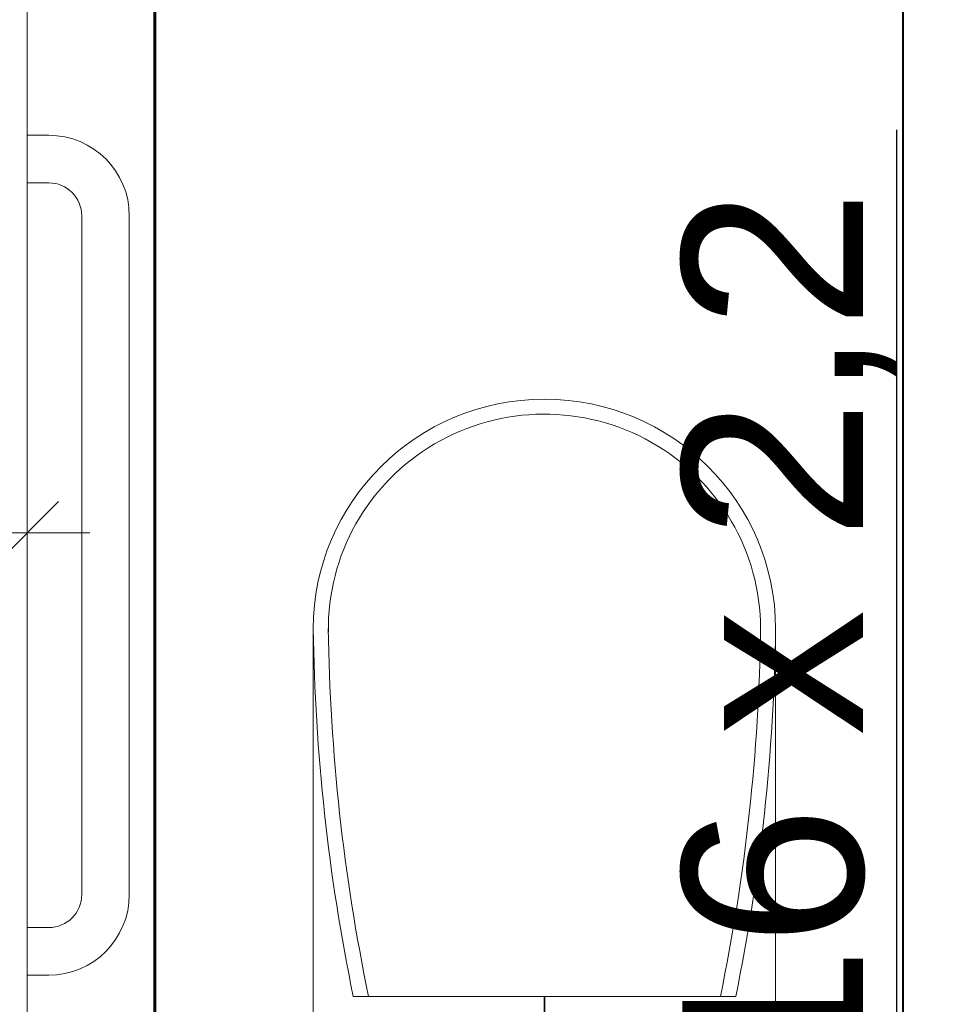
# Model space of a CAD drawing. Header units: millimetres. Extents: x 204754 to 499005, y -178579 to -103222.
# Tile 69 of 178: x 266168 to 266867, y -134413 to -133667. Entities that reach past the tile are written whole.
import ezdxf
from ezdxf.lldxf.tags import DXFTag

# ---------------------------------------------------------------- set-up
doc = ezdxf.new("R2010")
doc.units = ezdxf.units.MM
doc.header["$MEASUREMENT"] = 0
doc.layers.get('0').update_dxf_attribs({"color": 252, "lineweight": 5})
for name, color, linetype, lineweight in [('IS_Ciepła_woda', 1, 'DASHDOT', 40), ('IS_KS', 34, 'Continuous', 60), ('IS_KS podtynkowa', 30, 'Continuous', 35), ('Nowe_! NAZWY POM_Nr_pióra__19', 252, 'Continuous', 5), ('Nowe_320-W Umeblowanie_Nr_pióra__2', 252, 'Continuous', 5), ('Nowe_Nowe_220(1)-A Ściany zewnętrzne_Nr_pióra__57', 252, 'Continuous', 5), ('P-SANR-FIXT_Nr_pióra__47', 252, 'Continuous', 5)]:
    doc.layers.add(name, color=color, linetype=linetype, lineweight=lineweight)
doc.layers.add('IS_Opisy_działek_Wodociag', color=7, linetype='SOLID', true_color=0x000000)
tags = doc.linetypes.add('DASHDOT', pattern=[20, 10, -5, 0, -5]).pattern_tags.tags
tags[10:11] = [DXFTag(74, 4), DXFTag(75, 0), DXFTag(340, '0'), DXFTag(46, 0.0), DXFTag(50, 0.0), DXFTag(44, 0.0), DXFTag(45, 0.0)]
tags[8:9] = [DXFTag(74, 4), DXFTag(75, 0), DXFTag(340, '0'), DXFTag(46, 0.0), DXFTag(50, 0.0), DXFTag(44, 0.0), DXFTag(45, 0.0)]
tags[6:7] = [DXFTag(74, 4), DXFTag(75, 0), DXFTag(340, '0'), DXFTag(46, 0.0), DXFTag(50, 0.0), DXFTag(44, 0.0), DXFTag(45, 0.0)]
tags[4:5] = [DXFTag(74, 4), DXFTag(75, 0), DXFTag(340, '0'), DXFTag(46, 0.0), DXFTag(50, 0.0), DXFTag(44, 0.0), DXFTag(45, 0.0)]
tags = doc.linetypes.add('SOLID', pattern=[10, 10, 0]).pattern_tags.tags
tags[6:7] = [DXFTag(74, 4), DXFTag(75, 0), DXFTag(340, '0'), DXFTag(46, 0.0), DXFTag(50, 0.0), DXFTag(44, 0.0), DXFTag(45, 0.0)]
tags[4:5] = [DXFTag(74, 4), DXFTag(75, 0), DXFTag(340, '0'), DXFTag(46, 0.0), DXFTag(50, 0.0), DXFTag(44, 0.0), DXFTag(45, 0.0)]

# ---------------------------------------------------------------- blocks, each defined once
blk = doc.blocks.new('podkład 20251118')
at = {"color": 252, "linetype": 'Continuous', "lineweight": 5}
for p, q in [((266149.98, -134079.45), (266197.48, -134031.95)), ((266197.48, -134031.95), (266149.98, -134079.45)), ((266173.73, -134055.7), (266126.23, -134055.7)), ((266173.73, -134055.7), (266221.23, -134055.7))]:
    blk.add_line(p, q, dxfattribs=at)
at = {"layer": 'Nowe_! NAZWY POM_Nr_pióra__19', "color": 252, "linetype": 'Continuous', "lineweight": 5}
blk.add_line((266173.73, -130964.52), (266173.73, -134424.52), dxfattribs=at)
at = {"layer": 'Nowe_320-W Umeblowanie_Nr_pióra__2', "color": 252, "linetype": 'Continuous', "lineweight": 5}
for p, q in [((266390.31, -134128.4), (266390.31, -134484.52)), ((266740.31, -134128.4), (266740.31, -134484.52)), ((266710.11, -134406.77), (266420.51, -134406.77))]:
    blk.add_line(p, q, dxfattribs=at)
at = {"layer": 'Nowe_320-W Umeblowanie_Nr_pióra__2', "color": 252, "linetype": 'Continuous', "lineweight": 5, "extrusion": (0, 0, -1)}
for centre, major_axis, start_param, end_param in [((266565.31, -134128.4), (175, 0), 3.141593, 6.283185), ((266565.31, -134128.4), (-163.61, 0), -0.015166, 3.141593), ((267891.5, -134108.41), (-1501.32, 0), -0.201367, -0.013398), ((267891.5, -134108.41), (-1489.95, 0), -0.202926, -0.013398), ((265239.13, -134108.41), (1489.95, 0), 0.013398, 0.202926), ((265239.13, -134108.41), (-1501.32, 0), 3.15499, 3.34296)]:
    blk.add_ellipse(centre, major_axis=major_axis, ratio=0.99359, start_param=start_param, end_param=end_param, dxfattribs=at)
at = {"layer": 'Nowe_Nowe_220(1)-A Ściany zewnętrzne_Nr_pióra__57', "color": 252, "linetype": 'Continuous', "lineweight": 5}
blk.add_line((266173.73, -138719.52), (266173.73, -130729.52), dxfattribs=at)
at = {"layer": 'P-SANR-FIXT_Nr_pióra__47', "color": 252, "linetype": 'Continuous', "lineweight": 5}
for p, q in [((266173.73, -133754.67), (266190.02, -133754.67)), ((266173.73, -133754.67), (266190.02, -133754.67)), ((266173.73, -133754.67), (266190.02, -133754.67)), ((266173.73, -133754.67), (266190.02, -133754.67)), ((266190.02, -133790.67), (266173.73, -133790.67)), ((266173.73, -133790.67), (266190.02, -133790.67)), ((266190.02, -133790.67), (266173.73, -133790.67)), ((266173.73, -133790.67), (266190.02, -133790.67)), ((266215.02, -134329.67), (266215.02, -133815.67)), ((266215.02, -134329.67), (266215.02, -133815.67)), ((266215.02, -134329.67), (266215.02, -133815.67)), ((266215.02, -134329.67), (266215.02, -133815.67)), ((266251.02, -133815.67), (266251.02, -134329.67)), ((266251.02, -134329.67), (266251.02, -133815.67)), ((266251.02, -133815.67), (266251.02, -134329.67)), ((266251.02, -134329.67), (266251.02, -133815.67)), ((266173.73, -134354.67), (266190.02, -134354.67)), ((266173.73, -134354.67), (266190.02, -134354.67)), ((266173.73, -134354.67), (266190.02, -134354.67)), ((266173.73, -134354.67), (266190.02, -134354.67)), ((266190.02, -134390.67), (266173.73, -134390.67)), ((266173.73, -134390.67), (266190.02, -134390.67)), ((266190.02, -134390.67), (266173.73, -134390.67)), ((266173.73, -134390.67), (266190.02, -134390.67))]:
    blk.add_line(p, q, dxfattribs=at)
for centre, radius, start, end in [((266190.02, -133815.67), 61, 0, 90), ((266190.02, -133815.67), 61, 0, 90), ((266190.02, -133815.67), 61, 0, 90), ((266190.02, -133815.67), 61, 0, 90), ((266190.02, -133815.67), 25, 0, 90), ((266190.02, -133815.67), 25, 0, 90), ((266190.02, -133815.67), 25, 0, 90), ((266190.02, -133815.67), 25, 0, 90), ((266190.02, -134329.67), 25, 270, 0), ((266190.02, -134329.67), 61, 270, 0), ((266190.02, -134329.67), 61, 270, 0), ((266190.02, -134329.67), 25, 270, 0), ((266190.02, -134329.67), 25, 270, 0), ((266190.02, -134329.67), 61, 270, 0), ((266190.02, -134329.67), 61, 270, 0), ((266190.02, -134329.67), 25, 270, 0)]:
    blk.add_arc(centre, radius, start, end, dxfattribs=at)

msp = doc.modelspace()

# ---------------------------------------------------------------- linework, layer by layer
at = {"layer": 'IS_Ciepła_woda', "color": 215, "true_color": 0xa953a0}
msp.add_line((266836.9, -134681.57), (266836.9, -131553.65), dxfattribs=at)
at = {"layer": 'IS_KS'}
msp.add_line((266270.42, -134543.49), (266270.42, -131640.99), dxfattribs=at)
at = {"layer": 'IS_KS podtynkowa'}
msp.add_line((266565.31, -134406.77), (266565.31, -134548.49), dxfattribs=at)
at = {"layer": 'IS_Opisy_działek_Wodociag'}
msp.add_line((266831.82, -133750.64), (266831.82, -134548.14), dxfattribs=at)

# ---------------------------------------------------------------- block references
msp.add_blockref('podkład 20251118', (0, 0))

# ---------------------------------------------------------------- texts
at = {"layer": 'IS_Opisy_działek_Wodociag', "insert": (266831.82, -133795.22), "char_height": 136.8, "attachment_point": 9, "rotation": 90}
msp.add_mtext('\\fArial|b0|i0;16 x 2,2', dxfattribs=at)

doc.saveas('drawing.dxf')
